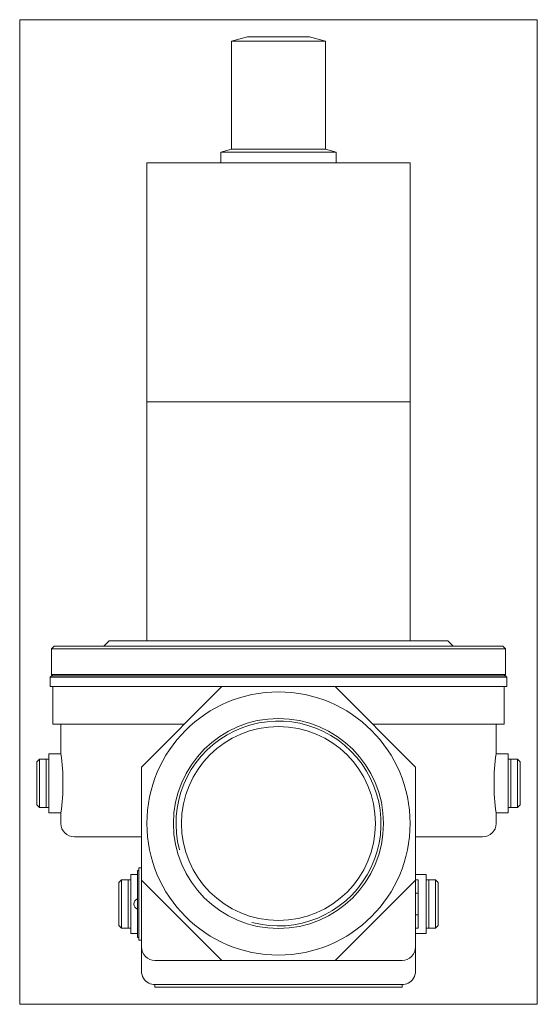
# Model space of a CAD drawing. Extents: x 57 to 250, y 27 to 394.
import ezdxf
from ezdxf.xclip import XClip

# ---------------------------------------------------------------- set-up
doc = ezdxf.new("R2010")
doc.units = 0
doc.header["$LTSCALE"] = 25.4
doc.header["$MEASUREMENT"] = 0
doc.header["$XCLIPFRAME"] = 2
doc.layers.get('0').update_dxf_attribs({"linetype": 'CONTINUOUS'})
for name, color, linetype in [('CEWKA_40-65', 7, 'CONTINUOUS'), ('K-006GOT_', 7, 'CONTINUOUS'), ('T-026', 7, 'CONTINUOUS'), ('WA_031_01_00_010', 7, 'CONTINUOUS'), ('WA_031_01_00_012', 7, 'CONTINUOUS'), ('WA_053_01_00_001', 7, 'CONTINUOUS'), ('WA_053_01_01B_G_', 7, 'CONTINUOUS'), ('WA_148_01_00_005', 7, 'CONTINUOUS')]:
    doc.layers.add(name, color=color, linetype=linetype)

# ---------------------------------------------------------------- blocks, each defined once
blk = doc.blocks.new('SE1')
at = {"layer": 'CEWKA_40-65', "color": 7, "linetype": 'CONTINUOUS', "lineweight": 0}
for p, q in [((202.45, 340.83), (104.45, 340.83)), ((104.45, 340.83), (104.45, 251.83)), ((202.45, 251.83), (202.45, 340.83)), ((202.45, 251.83), (104.45, 251.83)), ((104.45, 251.83), (104.45, 162.83)), ((202.45, 251.83), (104.45, 251.83)), ((202.45, 162.83), (202.45, 251.83))]:
    blk.add_line(p, q, dxfattribs=at)
at = {"layer": 'K-006GOT_', "color": 7, "linetype": 'CONTINUOUS', "lineweight": 0}
blk.add_arc((101.6, 64.83), 2, 108.8769, 251.1231, dxfattribs=at)
at = {"layer": 'T-026', "color": 7, "linetype": 'CONTINUOUS', "lineweight": 0}
for p, q in [((100.95, 77.33), (101.45, 77.33)), ((100.95, 76.33), (100.95, 77.33)), ((100.95, 53.33), (100.95, 76.33)), ((100.95, 52.33), (100.95, 53.33)), ((100.95, 52.33), (101.45, 52.33))]:
    blk.add_line(p, q, dxfattribs=at)
at = {"layer": 'WA_031_01_00_010', "color": 7, "linetype": 'CONTINUOUS', "lineweight": 0}
for p, q in [((64.45, 118.83), (63.45, 117.83)), ((63.45, 117.83), (63.45, 101.83)), ((64.45, 118.83), (64.45, 100.83)), ((66.95, 118.83), (64.45, 118.83)), ((66.95, 118.83), (66.95, 100.83)), ((239.95, 118.83), (239.95, 100.83)), ((242.45, 118.83), (239.95, 118.83)), ((242.45, 118.83), (242.45, 100.83)), ((243.45, 117.83), (242.45, 118.83)), ((243.45, 101.83), (243.45, 117.83)), ((63.45, 101.83), (64.45, 100.83)), ((64.45, 100.83), (66.95, 100.83)), ((239.95, 100.83), (242.45, 100.83)), ((242.45, 100.83), (243.45, 101.83)), ((94.95, 73.83), (93.95, 72.83)), ((94.95, 73.83), (94.95, 55.83)), ((97.45, 73.83), (94.95, 73.83)), ((97.45, 73.83), (97.45, 55.83)), ((209.45, 73.83), (209.45, 55.83)), ((211.95, 73.83), (209.45, 73.83)), ((211.95, 73.83), (211.95, 55.83)), ((212.95, 72.83), (211.95, 73.83)), ((93.95, 72.83), (93.95, 56.83)), ((212.95, 72.83), (212.95, 56.83)), ((93.95, 56.83), (94.95, 55.83)), ((94.95, 55.83), (97.45, 55.83)), ((209.45, 55.83), (211.95, 55.83)), ((211.95, 55.83), (212.95, 56.83))]:
    blk.add_line(p, q, dxfattribs=at)
at = {"layer": 'WA_031_01_00_012', "color": 7, "linetype": 'CONTINUOUS', "lineweight": 0}
for p, q in [((66.95, 118.83), (66.95, 100.83)), ((67.95, 118.83), (66.95, 118.83)), ((239.95, 118.83), (238.95, 118.83)), ((239.95, 118.83), (239.95, 100.83)), ((66.95, 100.83), (67.95, 100.83)), ((238.95, 100.83), (239.95, 100.83)), ((97.45, 73.83), (97.45, 55.83)), ((98.45, 73.83), (97.45, 73.83)), ((209.45, 73.83), (208.45, 73.83)), ((209.45, 73.83), (209.45, 55.83)), ((97.45, 55.83), (98.45, 55.83)), ((208.45, 55.83), (209.45, 55.83))]:
    blk.add_line(p, q, dxfattribs=at)
at = {"layer": 'WA_053_01_00_001', "color": 7, "linetype": 'CONTINUOUS', "lineweight": 0}
for p, q in [((90.45, 162.83), (88.45, 160.83)), ((216.45, 162.83), (90.45, 162.83)), ((218.45, 160.83), (216.45, 162.83)), ((69.95, 160.83), (68.95, 159.83)), ((237.95, 159.83), (68.95, 159.83)), ((68.95, 159.83), (68.95, 150.33)), ((236.95, 160.83), (69.95, 160.83)), ((237.95, 159.83), (236.95, 160.83)), ((237.95, 150.33), (237.95, 159.83)), ((237.95, 150.33), (68.95, 150.33)), ((68.95, 150.33), (69.45, 149.83)), ((237.45, 149.83), (237.95, 150.33))]:
    blk.add_line(p, q, dxfattribs=at)
at = {"layer": 'WA_053_01_01B_G_', "color": 7, "linetype": 'CONTINUOUS', "lineweight": 0}
for p, q in [((68.95, 149.83), (68.45, 149.33)), ((68.45, 149.33), (68.45, 145.83)), ((238.45, 149.33), (68.45, 149.33)), ((237.95, 149.83), (68.95, 149.83)), ((238.45, 149.33), (237.95, 149.83)), ((238.45, 145.83), (238.45, 149.33)), ((132.33, 145.83), (68.45, 145.83)), ((69.45, 145.83), (69.45, 131.83)), ((132.33, 145.83), (102.45, 115.75)), ((174.58, 145.83), (132.33, 145.83)), ((238.45, 145.83), (174.58, 145.83)), ((204.45, 115.75), (174.58, 145.83)), ((237.45, 131.83), (237.45, 145.83)), ((69.45, 131.83), (118.43, 131.83)), ((72.45, 131.83), (72.45, 120.8)), ((188.48, 131.83), (237.45, 131.83)), ((234.45, 120.83), (234.45, 131.83)), ((72.46, 120.83), (67.95, 120.83)), ((67.95, 120.83), (67.95, 98.83)), ((238.95, 120.83), (234.45, 120.83)), ((238.95, 120.83), (238.95, 98.83)), ((102.45, 73.71), (102.45, 115.75)), ((204.45, 115.75), (204.45, 73.71)), ((67.95, 98.83), (72.45, 98.83)), ((72.45, 98.83), (72.45, 94.83)), ((234.45, 94.83), (234.45, 98.87)), ((234.45, 98.83), (238.95, 98.83)), ((102.45, 89.83), (77.45, 89.83)), ((229.45, 89.83), (204.45, 89.83)), ((101.45, 78.33), (102.45, 78.33)), ((101.45, 78.33), (101.45, 51.33)), ((98.45, 53.83), (98.45, 75.83)), ((100.95, 75.83), (98.45, 75.83)), ((102.45, 48.83), (102.45, 73.71)), ((102.45, 73.71), (132.33, 43.83)), ((174.58, 43.83), (204.45, 73.71)), ((208.45, 75.83), (204.45, 75.83)), ((205.45, 73.83), (204.45, 73.83)), ((204.45, 73.71), (204.45, 48.83)), ((205.45, 68.83), (205.45, 73.83)), ((208.45, 75.83), (208.45, 53.83)), ((205.45, 68.83), (204.45, 68.83)), ((205.45, 60.83), (205.45, 68.83)), ((205.45, 60.83), (204.45, 60.83)), ((205.45, 55.83), (205.45, 60.83)), ((205.45, 55.83), (204.45, 55.83)), ((98.45, 53.83), (100.95, 53.83)), ((204.45, 53.83), (208.45, 53.83)), ((101.45, 51.33), (102.45, 51.33)), ((102.45, 39.83), (102.45, 48.83)), ((204.45, 48.83), (204.45, 39.83)), ((132.33, 43.83), (107.45, 43.83)), ((174.58, 43.83), (132.33, 43.83)), ((199.45, 43.83), (174.58, 43.83)), ((199.45, 34.83), (107.45, 34.83)), ((107.45, 33.83), (107.45, 34.83)), ((199.45, 33.83), (107.45, 33.83)), ((199.45, 33.83), (199.45, 34.83))]:
    blk.add_line(p, q, dxfattribs=at)
for radius in [49, 39.11, 36.11]:
    blk.add_circle((153.45, 94.83), radius, dxfattribs=at)
for centre, radius, start, end in [((153.45, 94.83), 38.15, 255, 195), ((-7.81, 109.83), 81.02, 352.1966, 7.8034), ((314.72, 109.83), 81.02, 172.1966, 187.8034), ((77.45, 94.83), 5, 180, 270), ((229.45, 94.83), 5, 270, 360), ((107.45, 48.83), 5, 180, 270), ((199.45, 48.83), 5, 270, 360), ((107.45, 39.83), 5, 180, 243.1447), ((199.45, 39.83), 5, 296.8553, 360), ((107.45, 39.83), 5, 243.1447, 270), ((199.45, 39.83), 5, 270, 296.8553)]:
    blk.add_arc(centre, radius, start, end, dxfattribs=at)
at = {"layer": 'WA_148_01_00_005', "color": 7, "linetype": 'CONTINUOUS', "lineweight": 0}
for p, q in [((141.95, 387.83), (135.95, 386.23)), ((170.95, 386.23), (135.95, 386.23)), ((135.95, 386.23), (135.95, 345.91)), ((164.95, 387.83), (141.95, 387.83)), ((170.95, 386.23), (164.95, 387.83)), ((170.95, 345.91), (170.95, 386.23)), ((135.95, 345.91), (131.95, 344.83)), ((131.95, 344.83), (131.95, 340.83)), ((174.95, 344.83), (131.95, 344.83)), ((170.95, 345.91), (135.95, 345.91)), ((174.95, 344.83), (170.95, 345.91)), ((174.95, 340.83), (174.95, 344.83))]:
    blk.add_line(p, q, dxfattribs=at)

msp = doc.modelspace()

# ---------------------------------------------------------------- block references
at = {"color": 0, "lineweight": 0}
ref = msp.add_blockref('SE1', (0, 0), dxfattribs=at)
XClip(ref).set_block_clipping_path([(57.1036783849, 27.4849600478), (249.8036855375, 394.1849621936)])
ref.dxf.unprotected_set("ltscale", 0)

doc.saveas('drawing.dxf')
